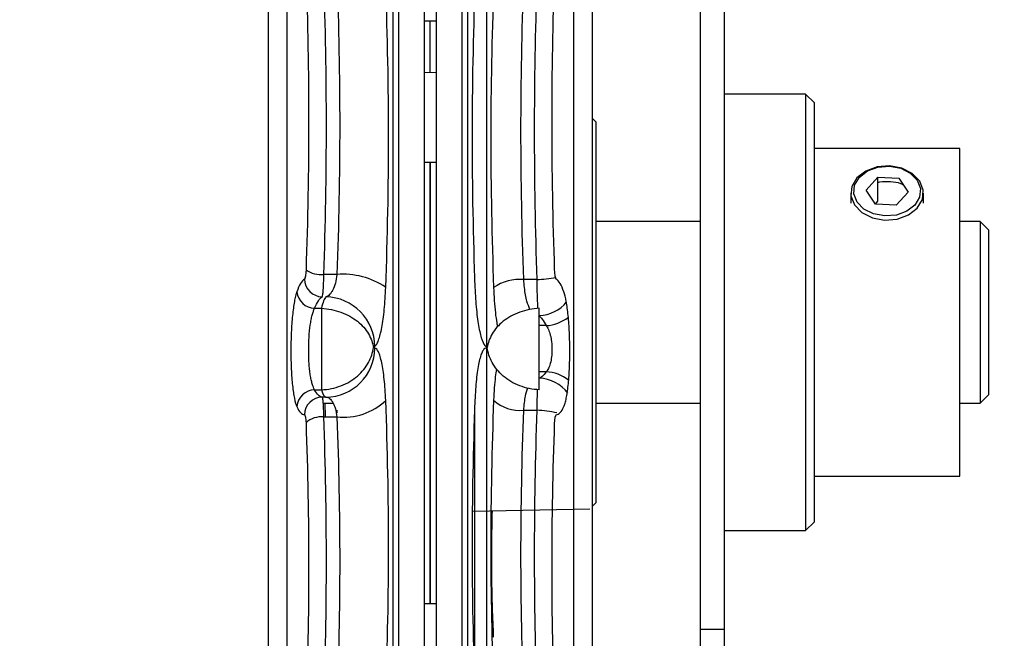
# Model space of a CAD drawing. Header units: inches. Extents: x 170 to 284, y 215 to 248.
# Tile 63 of 195: x 182.5047 to 182.6195, y 224.1986 to 224.2706. Entities that reach past the tile are written whole.
import ezdxf

# ---------------------------------------------------------------- set-up
doc = ezdxf.new("R2010")
doc.units = ezdxf.units.IN
doc.header["$LTSCALE"] = 0.25
doc.header["$MEASUREMENT"] = 0
doc.layers.add('ANNOTATIONS', color=1, linetype='Continuous')
doc.layers.add('RH BENCH MOUNT', color=7, linetype='Continuous')
doc.styles.add('ARIAL', font='arial.ttf', dxfattribs={"height": 0.09375})
doc.dimstyles.new('STANDARD$0', dxfattribs={"dimtxt": 0.09375, "dimasz": 0.09375, "dimexe": 0.03125, "dimexo": 0.046875, "dimgap": 0.09, "dimtad": 0, "dimtih": 1, "dimtoh": 1, "dimdec": 4, "dimzin": 0, "dimdsep": 46, "dimtxsty": 'ARIAL', "dimcen": 0.09, "dimadec": 0, "dimazin": 0, "dimtfac": 1, "dimtdec": 4, "dimtofl": 0, "dimtmove": 0, "dimatfit": 1, "dimfxl": 1, "dimtolj": 1, "dimtzin": 0, "dimarcsym": 0})

# ---------------------------------------------------------------- blocks, each defined once
blk = doc.blocks.new('*D34')
at = {"layer": 'ANNOTATIONS', "color": 0, "lineweight": -2, "transparency": 16777216}
for p, q in [((182.0619612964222, 225.1031551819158), (182.0619612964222, 225.3047460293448)), ((182.6176742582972, 224.2929873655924), (182.6176742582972, 225.3047460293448)), ((181.9682112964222, 225.2734960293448), (181.8744612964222, 225.2734960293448)), ((182.7114242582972, 225.2734960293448), (182.8051742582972, 225.2734960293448))]:
    blk.add_line(p, q, dxfattribs=at)
at = {"layer": 'ANNOTATIONS', "color": 0, "transparency": 16777216}
for points in [[(181.9682112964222, 225.2891210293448), (181.9682112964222, 225.2578710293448), (182.0619612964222, 225.2734960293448)], [(182.7114242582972, 225.2891210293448), (182.7114242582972, 225.2578710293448), (182.6176742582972, 225.2734960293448)]]:
    blk.add_solid(points, dxfattribs=at)
at = {"layer": 'defpoints', "color": 0, "transparency": 16777216}
for p in [(182.6176742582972, 225.2734960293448), (182.0619612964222, 225.0562801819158), (182.6176742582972, 224.2461123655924)]:
    blk.add_point(p, dxfattribs=at)
at = {"layer": 'ANNOTATIONS', "color": 0, "transparency": 16777216, "insert": (183.0954961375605, 225.2734960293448), "char_height": 0.09375, "attachment_point": 5, "style": 'ARIAL'}
blk.add_mtext('\\A1;24 1/2"', dxfattribs=at)

msp = doc.modelspace()

# ---------------------------------------------------------------- linework, layer by layer
at = {"layer": 'RH BENCH MOUNT'}
for p, q in [((182.5358693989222, 224.2013125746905), (182.5358693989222, 224.3364113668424)), ((182.5692695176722, 224.3364113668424), (182.5692695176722, 224.1366888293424)), ((182.5336924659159, 224.1442843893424), (182.5336924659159, 224.3360665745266)), ((182.5714464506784, 224.3360665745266), (182.5714464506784, 224.201434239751)), ((182.5481804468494, 224.3108850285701), (182.5481804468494, 224.1622151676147)), ((182.5569584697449, 224.2103199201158), (182.5569584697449, 224.3108850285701)), ((182.5591354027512, 224.2104415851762), (182.5591354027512, 224.3105402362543)), ((182.5488645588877, 224.3096335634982), (182.5488645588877, 224.1634666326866)), ((182.5562743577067, 224.2107615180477), (182.5562743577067, 224.3096335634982)), ((182.5518592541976, 224.3069678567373), (182.5518592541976, 224.1661323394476)), ((182.5532796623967, 224.2117021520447), (182.5532796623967, 224.3069678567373)), ((182.5840028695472, 224.273493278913), (182.5840028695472, 224.1996069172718)), ((182.5868172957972, 224.273493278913), (182.5868172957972, 224.1996069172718)), ((182.5525694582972, 224.2704588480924), (182.5518592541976, 224.2704588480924)), ((182.5532796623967, 224.2704588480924), (182.5525694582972, 224.2704588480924)), ((182.5525694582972, 224.2644753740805), (182.5525694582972, 224.2704588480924)), ((182.5532796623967, 224.2644629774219), (182.5518592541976, 224.2644877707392)), ((182.5963117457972, 224.2619816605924), (182.5868172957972, 224.2619816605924)), ((182.5973290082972, 224.2609643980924), (182.5963117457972, 224.2619816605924)), ((182.5963117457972, 224.2619816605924), (182.5963117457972, 224.2111185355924)), ((182.5973290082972, 224.2121357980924), (182.5973290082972, 224.2609643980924)), ((182.5718974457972, 224.2587127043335), (182.5714464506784, 224.2591636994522)), ((182.5718974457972, 224.2143874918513), (182.5718974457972, 224.2587127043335)), ((182.6142833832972, 224.2556237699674), (182.5973290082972, 224.2556237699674)), ((182.6142833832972, 224.222339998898), (182.6142833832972, 224.2556237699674)), ((182.5518592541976, 224.2540282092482), (182.5532796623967, 224.2540530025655)), ((182.5525694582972, 224.2245848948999), (182.5525694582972, 224.2540406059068)), ((182.5525694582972, 224.2540406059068), (182.5525694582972, 224.2026413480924)), ((182.6033648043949, 224.2508006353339), (182.6047308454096, 224.2523132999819)), ((182.6047308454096, 224.2523132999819), (182.6071722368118, 224.2521882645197)), ((182.6047308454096, 224.2494859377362), (182.6047308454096, 224.2523132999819)), ((182.6071722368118, 224.2521882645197), (182.6082475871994, 224.2505505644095)), ((182.6015676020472, 224.2504494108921), (182.6015676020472, 224.2492732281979)), ((182.6044401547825, 224.2491629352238), (182.6033648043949, 224.2508006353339)), ((182.6082475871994, 224.2505505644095), (182.6068815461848, 224.2490378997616)), ((182.6100447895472, 224.2492732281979), (182.6100447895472, 224.2504494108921)), ((182.6044397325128, 224.2491635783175), (182.6047308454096, 224.2494859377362)), ((182.6068815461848, 224.2490378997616), (182.6044401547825, 224.2491629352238)), ((182.5840028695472, 224.2471296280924), (182.5718974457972, 224.2471296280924)), ((182.6166569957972, 224.2471296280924), (182.6142833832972, 224.2471296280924)), ((182.6176742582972, 224.2461123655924), (182.6166569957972, 224.2471296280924)), ((182.6166569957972, 224.2471296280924), (182.6166569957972, 224.2259705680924)), ((182.6176742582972, 224.2269878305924), (182.6176742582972, 224.2461123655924)), ((182.5416763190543, 224.2409540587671), (182.5401572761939, 224.2409540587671)), ((182.5649816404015, 224.2403710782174), (182.5634625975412, 224.2403710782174)), ((182.5390843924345, 224.2370230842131), (182.5398696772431, 224.2370230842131)), ((182.5398696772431, 224.2370230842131), (182.5398696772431, 224.2275284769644)), ((182.5652692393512, 224.2275284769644), (182.5652692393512, 224.2370230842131)), ((182.5660545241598, 224.2350024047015), (182.5652692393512, 224.2350024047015)), ((182.5660545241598, 224.2296221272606), (182.5652692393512, 224.2296221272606)), ((182.5390843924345, 224.2275284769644), (182.5398696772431, 224.2275284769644)), ((182.540405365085, 224.2266674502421), (182.5399682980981, 224.2266674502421)), ((182.5400906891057, 224.2259705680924), (182.5412169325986, 224.2259705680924)), ((182.5402743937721, 224.2259705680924), (182.5403022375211, 224.2243637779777)), ((182.5718974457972, 224.2259705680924), (182.5840028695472, 224.2259705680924)), ((182.6142833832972, 224.2259705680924), (182.6166569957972, 224.2259705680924)), ((182.6166569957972, 224.2259705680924), (182.6176742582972, 224.2269878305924)), ((182.5416763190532, 224.2251415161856), (182.5416824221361, 224.2248309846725)), ((182.5577398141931, 224.2113424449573), (182.5577398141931, 224.2251532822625)), ((182.56346259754, 224.2251415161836), (182.5649816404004, 224.2251415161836)), ((182.5401572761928, 224.2243637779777), (182.5416763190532, 224.2243637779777)), ((182.5525694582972, 224.2026413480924), (182.5525694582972, 224.2245848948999)), ((182.6142833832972, 224.2174764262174), (182.6142833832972, 224.222339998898)), ((182.5973290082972, 224.2174764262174), (182.6142833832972, 224.2174764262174)), ((182.5575090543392, 224.213403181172), (182.5711512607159, 224.2136413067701)), ((182.5714464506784, 224.2139364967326), (182.5718974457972, 224.2143874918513)), ((182.5532796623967, 224.1661323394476), (182.5532796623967, 224.2117021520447)), ((182.5577398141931, 224.1945420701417), (182.5577398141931, 224.2113424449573)), ((182.5868172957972, 224.2111185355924), (182.5963117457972, 224.2111185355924)), ((182.5963117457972, 224.2111185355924), (182.5973290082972, 224.2121357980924)), ((182.5562743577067, 224.1634666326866), (182.5562743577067, 224.2107615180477)), ((182.5569584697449, 224.1622151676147), (182.5569584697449, 224.2103199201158)), ((182.5591354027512, 224.1794599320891), (182.5591354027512, 224.2104415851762)), ((182.5518592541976, 224.2026413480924), (182.5525694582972, 224.2026413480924)), ((182.5525694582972, 224.2026413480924), (182.5532796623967, 224.2026413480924)), ((182.5358693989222, 224.1442843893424), (182.5358693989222, 224.2013125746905)), ((182.5714464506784, 224.201434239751), (182.5714464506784, 224.1370336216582)), ((182.5840028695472, 224.1996069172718), (182.5840028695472, 224.185330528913)), ((182.5868172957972, 224.1996069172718), (182.5840028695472, 224.1996069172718)), ((182.5868172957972, 224.1996069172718), (182.5868172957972, 224.185330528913))]:
    msp.add_line(p, q, dxfattribs=at)
at = {"layer": 'RH BENCH MOUNT', "flags": 128}
for points in [[(182.6096136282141, 224.2518370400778), (182.6087469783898, 224.2527235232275), (182.6075256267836, 224.2533357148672), (182.6060968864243, 224.2535997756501), (182.6046330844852, 224.2534838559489), (182.6033107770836, 224.2530019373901), (182.6022894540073, 224.2522121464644), (182.6016923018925, 224.2512097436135), (182.6015913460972, 224.250115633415), (182.6019987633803, 224.2490617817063), (182.6028654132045, 224.2481752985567), (182.6040867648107, 224.247563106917), (182.6055155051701, 224.247299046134), (182.6069793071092, 224.2474149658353), (182.6083016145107, 224.247896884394), (182.609322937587, 224.2486866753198), (182.6099200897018, 224.2496890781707), (182.6100210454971, 224.2507831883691), (182.6096136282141, 224.2518370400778)], [(182.6093090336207, 224.2519522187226), (182.6096838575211, 224.2509826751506), (182.6095909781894, 224.2499760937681), (182.6090415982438, 224.2490538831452), (182.6081019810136, 224.2483272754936), (182.6068854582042, 224.2478839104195), (182.6055387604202, 224.2477772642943), (182.6042243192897, 224.2480202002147), (182.6031006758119, 224.2485834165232), (182.6023033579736, 224.2493989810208), (182.6019285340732, 224.2503685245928), (182.6020214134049, 224.2513751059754), (182.6025707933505, 224.2522973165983), (182.6035104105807, 224.2530239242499), (182.6047269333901, 224.253467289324), (182.6060736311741, 224.2535739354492), (182.6073880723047, 224.2533309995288), (182.6085117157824, 224.2527677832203), (182.6093090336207, 224.2519522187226)]]:
    msp.add_lwpolyline(points, dxfattribs=at)
at = {"layer": 'RH BENCH MOUNT'}
for centre, radius, start, end in [((182.5398720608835, 224.2441335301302), 0.003192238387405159, 235.8663847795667, 275.1260125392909), ((182.5424312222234, 224.2322238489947), 0.008762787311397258, 55.69560698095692, 94.94208569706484), ((182.5400165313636, 224.2404808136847), 0.002125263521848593, 181.3282818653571, 268.6995496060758), ((182.5629963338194, 224.2349788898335), 0.005412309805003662, 85.05791430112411, 124.3043930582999), ((182.5646132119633, 224.2545222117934), 0.01415592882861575, 271.491373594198, 280.4734054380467), ((182.5391596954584, 224.2391874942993), 0.002165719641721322, 186.5083808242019, 268.007398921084), ((182.5402712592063, 224.2325297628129), 0.005827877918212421, 0.5359296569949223, 88.68144472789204), ((182.5650832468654, 224.2404885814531), 0.004324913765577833, 272.4647594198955, 321.3055617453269), ((182.5657808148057, 224.2397114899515), 0.004717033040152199, 273.3264987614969, 307.6430286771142), ((182.5403546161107, 224.2324115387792), 0.005744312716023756, 270.5061945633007, 359.7690926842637), ((182.5658422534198, 224.2250675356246), 0.004559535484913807, 51.20536009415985, 87.33161080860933), ((182.5651516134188, 224.2246215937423), 0.004249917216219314, 36.29539929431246, 88.41400905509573), ((182.5391591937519, 224.2253691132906), 0.002160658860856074, 91.98395796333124, 174.6540079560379), ((182.5399862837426, 224.2245727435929), 0.002094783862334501, 90.49194296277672, 178.9691366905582), ((182.5424269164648, 224.2315464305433), 0.0072217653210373, 264.0341633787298, 313.1921766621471), ((182.562998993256, 224.2295778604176), 0.004460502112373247, 226.8078233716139, 275.9658366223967), ((182.5647388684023, 224.2145400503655), 0.01060424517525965, 75.8875342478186, 88.6881644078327), ((182.5398754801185, 224.2217494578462), 0.002629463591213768, 83.84787355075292, 133.040927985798)]:
    msp.add_arc(centre, radius, start, end, dxfattribs=at)
for points, knots in [([(182.5380808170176, 224.276050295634), (182.5382787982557, 224.2702909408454), (182.5383812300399, 224.2645298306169), (182.5383812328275, 224.2530080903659), (182.5382787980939, 224.2472480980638), (182.5380808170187, 224.2414912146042)], [0, 0, 0, 0, 0.5, 0.5, 1, 1, 1, 1]), ([(182.5670580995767, 224.241491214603), (182.5668601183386, 224.2472481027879), (182.5667576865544, 224.2530078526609), (182.5667576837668, 224.2645295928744), (182.5668601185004, 224.2702909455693), (182.5670580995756, 224.2760502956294)], [0, 0, 0, 0, 0.5, 0.5, 1, 1, 1, 1]), ([(182.5473698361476, 224.2394623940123), (182.5475873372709, 224.2453131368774), (182.5477003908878, 224.2511659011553), (182.5477003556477, 224.2628639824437), (182.5475873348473, 224.2687094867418), (182.5473698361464, 224.2745520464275)], [0, 0, 0, 0, 0.5, 0.5, 1, 1, 1, 1]), ([(182.5577690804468, 224.2745520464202), (182.5575515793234, 224.2687094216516), (182.5574385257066, 224.2628612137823), (182.5574385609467, 224.2511631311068), (182.5575515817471, 224.2453130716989), (182.5577690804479, 224.2394623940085)], [0, 0, 0, 0, 0.5, 0.5, 1, 1, 1, 1]), ([(182.559946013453, 224.2743871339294), (182.559728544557, 224.2685678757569), (182.5596154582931, 224.2627441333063), (182.5596154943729, 224.2510977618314), (182.5597285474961, 224.2452739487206), (182.5599460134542, 224.2394497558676)], [0, 0, 0, 0, 0.5, 0.5, 1, 1, 1, 1]), ([(182.6047308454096, 224.2516724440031), (182.604808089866, 224.2516943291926), (182.6052626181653, 224.2518231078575), (182.6062017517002, 224.2517972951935), (182.6071456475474, 224.2516959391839), (182.6075634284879, 224.251498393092), (182.6076530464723, 224.2514560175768)], [0, 0, 0, 0, 0.08323047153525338, 0.4897517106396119, 0.890546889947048, 1, 1, 1, 1]), ([(182.5380808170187, 224.2414912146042), (182.5380710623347, 224.2412075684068), (182.5380473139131, 224.2409551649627), (182.5379802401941, 224.2405811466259), (182.5379373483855, 224.2404626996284), (182.5378918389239, 224.2404315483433)], [0, 0, 0, 0, 0.5, 0.5, 1, 1, 1, 1]), ([(182.5399682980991, 224.2383560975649), (182.5399912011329, 224.2383945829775), (182.5400135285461, 224.2384871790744), (182.5400443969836, 224.2386970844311), (182.540054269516, 224.2387787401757), (182.5400731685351, 224.2389656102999), (182.5400822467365, 224.2390717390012), (182.5400989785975, 224.2393015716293), (182.5401066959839, 224.2394256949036), (182.5401208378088, 224.2396922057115), (182.5401273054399, 224.2398358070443), (182.5401443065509, 224.2402862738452), (182.5401524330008, 224.2406088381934), (182.5401572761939, 224.2409540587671)], [0, 0, 0, 0, 0.2499999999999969, 0.2499999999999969, 0.3749999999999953, 0.3749999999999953, 0.4999999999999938, 0.4999999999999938, 0.6249999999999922, 0.6249999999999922, 0.7499999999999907, 0.7499999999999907, 1, 1, 1, 1]), ([(182.5416763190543, 224.2409540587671), (182.5416408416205, 224.240593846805), (182.541580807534, 224.240262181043), (182.541417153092, 224.2396514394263), (182.5413162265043, 224.2393841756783), (182.541144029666, 224.2390452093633), (182.5410826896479, 224.2389420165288), (182.5409566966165, 224.2387611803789), (182.540891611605, 224.2386825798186), (182.5406905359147, 224.2384811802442), (182.5405485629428, 224.2383933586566), (182.5404053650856, 224.2383560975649)], [0, 0, 0, 0, 0.2500000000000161, 0.2500000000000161, 0.5000000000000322, 0.5000000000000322, 0.625000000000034, 0.625000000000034, 0.7500000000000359, 0.7500000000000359, 1, 1, 1, 1]), ([(182.5672470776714, 224.2404315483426), (182.5672243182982, 224.240447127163), (182.5672026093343, 224.24048340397), (182.5671612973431, 224.240596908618), (182.5671422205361, 224.2406732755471), (182.567091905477, 224.2409527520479), (182.5670678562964, 224.2412075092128), (182.5670580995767, 224.241491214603)], [0, 0, 0, 0, 0.2499999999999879, 0.2499999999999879, 0.4999999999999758, 0.4999999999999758, 1, 1, 1, 1]), ([(182.5641793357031, 224.2368865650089), (182.5640574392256, 224.2371750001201), (182.5637918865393, 224.2378033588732), (182.5635599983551, 224.2391188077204), (182.563487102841, 224.240056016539), (182.5634625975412, 224.2403710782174)], [0, 0, 0, 0, 0.3603188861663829, 0.7849582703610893, 1, 1, 1, 1]), ([(182.5649816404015, 224.2403710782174), (182.5649851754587, 224.2400541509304), (182.5649955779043, 224.2391215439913), (182.5650267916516, 224.2378607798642), (182.5650640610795, 224.2372613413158), (182.5650797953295, 224.2370082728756)], [0, 0, 0, 0, 0.2292519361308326, 0.6746088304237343, 1, 1, 1, 1]), ([(182.5370079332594, 224.2389420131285), (182.536955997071, 224.2387980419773), (182.5369058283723, 224.2386288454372), (182.5368109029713, 224.2382483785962), (182.5367658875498, 224.2380365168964), (182.5366806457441, 224.237569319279), (182.5366401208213, 224.237311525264), (182.5365660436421, 224.2367647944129), (182.5365323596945, 224.2364758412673), (182.5364715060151, 224.2358670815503), (182.5364441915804, 224.2355451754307), (182.5363970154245, 224.2348783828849), (182.5363773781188, 224.2345375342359), (182.536345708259, 224.2338413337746), (182.5363336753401, 224.233485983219), (182.5363174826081, 224.2327601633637), (182.5363135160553, 224.2323975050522), (182.5363135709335, 224.2316777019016), (182.5363175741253, 224.2313197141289), (182.5363337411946, 224.2306076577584), (182.5363459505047, 224.2302552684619), (182.5363777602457, 224.2295784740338), (182.5363974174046, 224.2292510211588), (182.5364443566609, 224.2286181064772), (182.5364718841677, 224.2283109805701), (182.5365330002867, 224.2277389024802), (182.5365667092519, 224.2274715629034), (182.5366404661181, 224.2269737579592), (182.5366808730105, 224.2267416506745), (182.536809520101, 224.2261166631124), (182.5369040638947, 224.2257955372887), (182.5370079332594, 224.2255704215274)], [0, 0, 0, 0, 0.0625, 0.0625, 0.125, 0.125, 0.1875, 0.1875, 0.25, 0.25, 0.3125, 0.3125, 0.375, 0.375, 0.4375, 0.4375, 0.5, 0.5, 0.5625, 0.5625, 0.625, 0.625, 0.6875, 0.6875, 0.75, 0.75, 0.8125, 0.8125, 0.875, 0.875, 1, 1, 1, 1]), ([(182.5460988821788, 224.2325842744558), (182.5461728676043, 224.2326349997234), (182.5462459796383, 224.2327205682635), (182.5463903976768, 224.232960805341), (182.5464614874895, 224.2331156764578), (182.5465980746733, 224.2334859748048), (182.5466640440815, 224.2337020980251), (182.5467910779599, 224.2341967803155), (182.5468525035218, 224.2344777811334), (182.5469663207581, 224.2350863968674), (182.5470191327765, 224.2354151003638), (182.5471163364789, 224.2361208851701), (182.5471610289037, 224.2365011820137), (182.5472789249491, 224.2376941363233), (182.5473358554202, 224.2385483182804), (182.5473698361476, 224.2394623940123)], [0, 0, 0, 0, 0.1249999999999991, 0.1249999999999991, 0.2499999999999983, 0.2499999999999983, 0.3749999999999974, 0.3749999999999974, 0.4999999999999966, 0.4999999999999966, 0.6249999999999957, 0.6249999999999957, 0.7499999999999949, 0.7499999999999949, 1, 1, 1, 1]), ([(182.5577690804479, 224.2394623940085), (182.5577860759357, 224.239005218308), (182.5578090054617, 224.2385604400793), (182.5578664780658, 224.2376955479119), (182.5579008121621, 224.2372795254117), (182.5579790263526, 224.2364912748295), (182.5580230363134, 224.2361170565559), (182.5581206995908, 224.2354089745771), (182.5581746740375, 224.2350741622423), (182.5582885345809, 224.234467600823), (182.5583487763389, 224.2341927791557), (182.5584755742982, 224.2336997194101), (182.5585427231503, 224.2334800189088), (182.5587490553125, 224.2329232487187), (182.5588920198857, 224.2326857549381), (182.5590400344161, 224.2325842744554)], [0, 0, 0, 0, 0.1249999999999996, 0.1249999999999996, 0.2499999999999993, 0.2499999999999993, 0.3749999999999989, 0.3749999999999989, 0.4999999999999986, 0.4999999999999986, 0.6249999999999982, 0.6249999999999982, 0.7499999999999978, 0.7499999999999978, 1, 1, 1, 1]), ([(182.5599460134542, 224.2394497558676), (182.5599709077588, 224.238939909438), (182.5600446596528, 224.2374294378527), (182.5602049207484, 224.2357536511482), (182.5603799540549, 224.2350224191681), (182.560413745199, 224.2348812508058)], [0, 0, 0, 0, 0.2913634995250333, 0.863193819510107, 1, 1, 1, 1]), ([(182.568130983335, 224.2255704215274), (182.5681829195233, 224.2256829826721), (182.5682330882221, 224.2258216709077), (182.568328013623, 224.2261441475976), (182.5683730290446, 224.2263283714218), (182.5684582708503, 224.2267430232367), (182.5684987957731, 224.2269757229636), (182.5685728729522, 224.2274764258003), (182.5686065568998, 224.2277443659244), (182.5686674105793, 224.2283150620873), (182.568694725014, 224.2286198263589), (182.5687419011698, 224.2292569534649), (182.5687615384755, 224.2295854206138), (182.5687932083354, 224.2302616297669), (182.5688052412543, 224.2306093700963), (182.5688214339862, 224.2313249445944), (182.568825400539, 224.2316850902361), (182.5688253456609, 224.2324049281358), (182.5688213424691, 224.2327654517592), (182.5688051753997, 224.2334877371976), (182.5687929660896, 224.2338478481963), (182.5687611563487, 224.2345447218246), (182.5687414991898, 224.2348845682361), (182.5686945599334, 224.2355469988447), (182.5686670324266, 224.2358714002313), (182.5686059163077, 224.2364817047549), (182.5685722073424, 224.2367700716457), (182.5684984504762, 224.237313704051), (182.5684580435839, 224.2375708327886), (182.5683293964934, 224.2382751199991), (182.5682348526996, 224.2386540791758), (182.568130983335, 224.2389420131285)], [0, 0, 0, 0, 0.06249999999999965, 0.06249999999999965, 0.1249999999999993, 0.1249999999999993, 0.1874999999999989, 0.1874999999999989, 0.2499999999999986, 0.2499999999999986, 0.3124999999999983, 0.3124999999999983, 0.3749999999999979, 0.3749999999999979, 0.4374999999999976, 0.4374999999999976, 0.4999999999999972, 0.4999999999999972, 0.5624999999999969, 0.5624999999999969, 0.6249999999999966, 0.6249999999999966, 0.6874999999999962, 0.6874999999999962, 0.7499999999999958, 0.7499999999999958, 0.8124999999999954, 0.8124999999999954, 0.8749999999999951, 0.8749999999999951, 1, 1, 1, 1]), ([(182.5404053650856, 224.2383560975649), (182.5403136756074, 224.2382621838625), (182.5402231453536, 224.2381035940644), (182.5400442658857, 224.2376587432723), (182.5399558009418, 224.2373714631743), (182.5398696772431, 224.2370230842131)], [0, 0, 0, 0, 0.5, 0.5, 1, 1, 1, 1]), ([(182.5390843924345, 224.2275284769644), (182.5389809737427, 224.2276878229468), (182.5388866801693, 224.2279149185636), (182.5387582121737, 224.2283573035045), (182.5387178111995, 224.2285217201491), (182.5386440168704, 224.2288745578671), (182.5386102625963, 224.2290641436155), (182.5385490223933, 224.2294701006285), (182.5385214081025, 224.2296882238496), (182.5384742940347, 224.2301380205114), (182.5384545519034, 224.2303708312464), (182.538422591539, 224.2308522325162), (182.538410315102, 224.2311030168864), (182.5383940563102, 224.2316099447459), (182.5383900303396, 224.2318648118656), (182.5383899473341, 224.2326335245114), (182.5384064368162, 224.2331574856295), (182.5384700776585, 224.2341479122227), (182.5385181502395, 224.2346291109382), (182.5386096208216, 224.2352770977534), (182.5386433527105, 224.2354820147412), (182.5387174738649, 224.2358695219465), (182.5387579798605, 224.2360520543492), (182.5388431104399, 224.2363827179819), (182.5388880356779, 224.2365325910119), (182.5389826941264, 224.2368016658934), (182.539032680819, 224.2369212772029), (182.5390843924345, 224.2370230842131)], [0, 0, 0, 0, 0.1249999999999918, 0.1249999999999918, 0.1874999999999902, 0.1874999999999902, 0.2499999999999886, 0.2499999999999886, 0.3124999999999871, 0.3124999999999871, 0.3749999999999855, 0.3749999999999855, 0.4374999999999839, 0.4374999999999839, 0.4999999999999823, 0.4999999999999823, 0.6249999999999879, 0.6249999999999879, 0.7499999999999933, 0.7499999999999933, 0.812499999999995, 0.812499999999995, 0.8749999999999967, 0.8749999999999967, 0.9374999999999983, 0.9374999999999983, 1, 1, 1, 1]), ([(182.5398696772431, 224.2370230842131), (182.5402601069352, 224.237003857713), (182.5406512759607, 224.2369547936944), (182.5414209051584, 224.2367993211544), (182.5417945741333, 224.2366941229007), (182.5425163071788, 224.2364309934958), (182.5428612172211, 224.2362738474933), (182.5435056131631, 224.2359163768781), (182.5438012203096, 224.2357186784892), (182.5446138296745, 224.235071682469), (182.5450536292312, 224.2345637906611), (182.5455198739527, 224.2337709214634), (182.5456450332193, 224.2334998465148), (182.5458376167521, 224.2329613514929), (182.5459045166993, 224.2326946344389), (182.5459498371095, 224.2324426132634)], [0, 0, 0, 0, 0.1250000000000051, 0.1250000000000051, 0.2500000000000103, 0.2500000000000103, 0.3750000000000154, 0.3750000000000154, 0.5000000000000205, 0.5000000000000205, 0.7500000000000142, 0.7500000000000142, 0.8750000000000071, 0.8750000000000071, 1, 1, 1, 1]), ([(182.5652692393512, 224.2370230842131), (182.5648788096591, 224.237003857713), (182.5644876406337, 224.2369547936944), (182.5637180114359, 224.2367993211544), (182.563344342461, 224.2366941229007), (182.5626226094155, 224.2364309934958), (182.5622776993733, 224.2362738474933), (182.5616333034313, 224.2359163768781), (182.5613376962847, 224.2357186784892), (182.5605250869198, 224.235071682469), (182.5600852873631, 224.2345637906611), (182.5596190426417, 224.2337709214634), (182.5594938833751, 224.2334998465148), (182.5593012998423, 224.2329613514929), (182.5592343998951, 224.2326946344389), (182.5591890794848, 224.2324426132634)], [0, 0, 0, 0, 0.1249999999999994, 0.1249999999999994, 0.2499999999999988, 0.2499999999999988, 0.3749999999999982, 0.3749999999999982, 0.4999999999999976, 0.4999999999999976, 0.7500000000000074, 0.7500000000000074, 0.8750000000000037, 0.8750000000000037, 1, 1, 1, 1]), ([(182.5660545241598, 224.2350024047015), (182.5661555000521, 224.2348897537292), (182.5662483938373, 224.2347416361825), (182.5664183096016, 224.2343720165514), (182.5664931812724, 224.2341538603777), (182.566586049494, 224.2337870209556), (182.5666141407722, 224.2336562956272), (182.5666622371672, 224.2333880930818), (182.5666824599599, 224.2332500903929), (182.5667316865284, 224.2328242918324), (182.566748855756, 224.232522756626), (182.5667489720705, 224.2319325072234), (182.5667318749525, 224.2316348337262), (182.5666665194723, 224.2310840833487), (182.5666172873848, 224.2308222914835), (182.5664939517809, 224.2303651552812), (182.5664183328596, 224.2301635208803), (182.5662493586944, 224.2298372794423), (182.5661555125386, 224.2297103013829), (182.5660545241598, 224.2296221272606)], [0, 0, 0, 0, 0.1250000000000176, 0.1250000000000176, 0.2500000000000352, 0.2500000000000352, 0.3125000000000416, 0.3125000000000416, 0.3750000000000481, 0.3750000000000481, 0.5000000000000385, 0.5000000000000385, 0.6250000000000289, 0.6250000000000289, 0.7500000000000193, 0.7500000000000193, 0.8750000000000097, 0.8750000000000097, 1, 1, 1, 1]), ([(182.5398696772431, 224.2275284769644), (182.5402601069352, 224.2275435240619), (182.5406512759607, 224.2275912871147), (182.5414209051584, 224.2277498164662), (182.5417945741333, 224.2278593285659), (182.5425163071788, 224.2281363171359), (182.5428612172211, 224.2283029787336), (182.5435056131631, 224.2286839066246), (182.5438012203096, 224.2288953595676), (182.5446138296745, 224.2295891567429), (182.5450536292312, 224.2301358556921), (182.5455198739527, 224.2309930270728), (182.5456450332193, 224.2312866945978), (182.5458376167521, 224.2318726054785), (182.5459045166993, 224.2321640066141), (182.5459498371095, 224.2324426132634)], [0, 0, 0, 0, 0.1250000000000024, 0.1250000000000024, 0.2500000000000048, 0.2500000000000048, 0.3750000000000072, 0.3750000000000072, 0.5000000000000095, 0.5000000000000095, 0.7500000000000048, 0.7500000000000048, 0.8750000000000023, 0.8750000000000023, 1, 1, 1, 1]), ([(182.5473698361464, 224.2262813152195), (182.5473528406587, 224.226724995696), (182.5473299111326, 224.2271532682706), (182.5472724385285, 224.2279791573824), (182.5472381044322, 224.2283728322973), (182.5471598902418, 224.2291115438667), (182.5471158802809, 224.2294584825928), (182.5470182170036, 224.2301069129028), (182.5469642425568, 224.2304091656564), (182.5468503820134, 224.2309475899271), (182.5467901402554, 224.2311866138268), (182.5466633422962, 224.2316046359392), (182.546596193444, 224.2317847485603), (182.5463898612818, 224.2322201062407), (182.5462468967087, 224.2323737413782), (182.5460988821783, 224.2323883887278)], [0, 0, 0, 0, 0.1250000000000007, 0.1250000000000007, 0.2500000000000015, 0.2500000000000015, 0.3750000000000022, 0.3750000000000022, 0.500000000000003, 0.500000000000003, 0.6250000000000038, 0.6250000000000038, 0.7500000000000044, 0.7500000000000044, 1, 1, 1, 1]), ([(182.5590400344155, 224.2323883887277), (182.5589660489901, 224.2323810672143), (182.558892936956, 224.2323383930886), (182.5587485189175, 224.2321829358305), (182.5586774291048, 224.2320698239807), (182.5585408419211, 224.2317799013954), (182.5584748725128, 224.2316026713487), (182.5583478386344, 224.2311831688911), (182.5582864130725, 224.2309386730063), (182.5581725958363, 224.2303981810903), (182.5581197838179, 224.2301013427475), (182.5580225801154, 224.2294549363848), (182.5579778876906, 224.2291023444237), (182.5578599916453, 224.2279841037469), (182.5578030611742, 224.2271684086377), (182.5577690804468, 224.2262813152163)], [0, 0, 0, 0, 0.1250000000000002, 0.1250000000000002, 0.2500000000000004, 0.2500000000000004, 0.3750000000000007, 0.3750000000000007, 0.5000000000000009, 0.5000000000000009, 0.6250000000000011, 0.6250000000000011, 0.7500000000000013, 0.7500000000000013, 1, 1, 1, 1]), ([(182.5652692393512, 224.2275284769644), (182.5648788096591, 224.2275435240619), (182.5644876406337, 224.2275912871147), (182.5637180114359, 224.2277498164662), (182.563344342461, 224.2278593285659), (182.5626226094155, 224.2281363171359), (182.5622776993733, 224.2283029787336), (182.5616333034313, 224.2286839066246), (182.5613376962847, 224.2288953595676), (182.5605250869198, 224.2295891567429), (182.5600852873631, 224.2301358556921), (182.5596190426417, 224.2309930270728), (182.5594938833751, 224.2312866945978), (182.5593012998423, 224.2318726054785), (182.5592343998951, 224.2321640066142), (182.5591890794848, 224.2324426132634)], [0, 0, 0, 0, 0.1249999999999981, 0.1249999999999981, 0.2499999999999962, 0.2499999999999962, 0.3749999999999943, 0.3749999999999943, 0.4999999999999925, 0.4999999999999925, 0.7499999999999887, 0.7499999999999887, 0.8749999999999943, 0.8749999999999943, 1, 1, 1, 1]), ([(182.5602978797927, 224.2299273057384), (182.5602437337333, 224.2296439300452), (182.5600665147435, 224.2287164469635), (182.5599954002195, 224.2273056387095), (182.559946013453, 224.22632587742)], [0, 0, 0, 0, 0.3055319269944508, 1, 1, 1, 1]), ([(182.56346259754, 224.2251415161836), (182.563515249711, 224.2257355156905), (182.5636070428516, 224.22677108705), (182.5638245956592, 224.2274377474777), (182.563917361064, 224.2277220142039)], [0, 0, 0, 0, 0.5735959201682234, 1, 1, 1, 1]), ([(182.5650403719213, 224.2275445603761), (182.5650295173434, 224.2273124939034), (182.5650003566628, 224.2266890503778), (182.5649888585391, 224.2257383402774), (182.5649816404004, 224.2251415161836)], [0, 0, 0, 0, 0.3722333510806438, 0.9999999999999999, 0.9999999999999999, 0.9999999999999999, 0.9999999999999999]), ([(182.5401572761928, 224.2243637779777), (182.5401524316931, 224.2246988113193), (182.5401440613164, 224.2250138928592), (182.5401271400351, 224.2254320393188), (182.540120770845, 224.2255629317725), (182.540106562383, 224.2258075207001), (182.5400986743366, 224.2259215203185), (182.5400819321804, 224.2261245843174), (182.5400730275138, 224.2262147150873), (182.5400541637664, 224.226372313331), (182.5400441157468, 224.2264401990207), (182.5400130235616, 224.2266042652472), (182.5399912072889, 224.2266620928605), (182.5399682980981, 224.2266674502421)], [0, 0, 0, 0, 0.249999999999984, 0.249999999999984, 0.3749999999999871, 0.3749999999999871, 0.4999999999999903, 0.4999999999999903, 0.6249999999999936, 0.6249999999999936, 0.7499999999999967, 0.7499999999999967, 1, 1, 1, 1]), ([(182.540405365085, 224.2266674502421), (182.540548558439, 224.2266622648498), (182.5406876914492, 224.2266078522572), (182.5408897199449, 224.2264517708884), (182.5409559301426, 224.2263868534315), (182.5410818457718, 224.2262348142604), (182.5411420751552, 224.2261473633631), (182.5412566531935, 224.2259487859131), (182.5413114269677, 224.2258365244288), (182.5414115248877, 224.2255926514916), (182.5414569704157, 224.2254612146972), (182.5415787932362, 224.2250377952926), (182.5416408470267, 224.2247132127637), (182.5416763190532, 224.2243637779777)], [0, 0, 0, 0, 0.2500000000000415, 0.2500000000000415, 0.3750000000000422, 0.3750000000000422, 0.5000000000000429, 0.5000000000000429, 0.6250000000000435, 0.6250000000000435, 0.7500000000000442, 0.7500000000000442, 1, 1, 1, 1]), ([(182.5473698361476, 224.1922363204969), (182.5475873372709, 224.1979035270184), (182.5477003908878, 224.2035767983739), (182.5477003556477, 224.2149266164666), (182.5475873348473, 224.2206033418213), (182.5473698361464, 224.2262813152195)], [0, 0, 0, 0, 0.5, 0.5, 1, 1, 1, 1]), ([(182.5577690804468, 224.2262813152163), (182.5575515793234, 224.2206032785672), (182.5574385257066, 224.2149239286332), (182.5574385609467, 224.2035741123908), (182.5575515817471, 224.1979034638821), (182.5577690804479, 224.1922363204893)], [0, 0, 0, 0, 0.5, 0.5, 1, 1, 1, 1]), ([(182.559946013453, 224.22632587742), (182.559728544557, 224.2206740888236), (182.5596154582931, 224.2150204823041), (182.5596154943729, 224.2037208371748), (182.5597285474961, 224.1980736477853), (182.5599460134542, 224.1924286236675)], [0, 0, 0, 0, 0.5, 0.5, 1, 1, 1, 1]), ([(182.5378918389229, 224.2246104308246), (182.5379145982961, 224.2246083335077), (182.5379363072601, 224.2245850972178), (182.5379776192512, 224.2244968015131), (182.5379966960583, 224.2244322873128), (182.5380470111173, 224.2241848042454), (182.5380710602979, 224.2239464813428), (182.5380808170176, 224.2236712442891)], [0, 0, 0, 0, 0.25, 0.25, 0.5, 0.5, 1, 1, 1, 1]), ([(182.5380808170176, 224.2236712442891), (182.5382787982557, 224.2180861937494), (182.5383812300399, 224.2124981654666), (182.5383812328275, 224.2013194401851), (182.5382787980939, 224.1957293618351), (182.5380808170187, 224.190141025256)], [0, 0, 0, 0, 0.5, 0.5, 1, 1, 1, 1]), ([(182.5670580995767, 224.190141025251), (182.5668601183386, 224.1957293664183), (182.5667576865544, 224.2013192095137), (182.5667576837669, 224.2124979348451), (182.5668601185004, 224.2180861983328), (182.5670580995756, 224.2236712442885)], [0, 0, 0, 0, 0.5, 0.5, 1, 1, 1, 1]), ([(182.5670580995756, 224.2236712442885), (182.5670678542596, 224.2239464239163), (182.5670916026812, 224.2241825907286), (182.5671586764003, 224.2245139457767), (182.5672015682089, 224.2246062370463), (182.5672470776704, 224.2246104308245)], [0, 0, 0, 0, 0.5, 0.5, 1, 1, 1, 1]), ([(182.559946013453, 224.1987130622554), (182.5598566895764, 224.2009999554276), (182.559665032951, 224.2059067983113), (182.5597507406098, 224.2108198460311), (182.5597965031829, 224.2134431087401)], [0, 0, 0, 0, 0.4660620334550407, 1, 1, 1, 1])]:
    msp.add_open_spline(points, degree=3, knots=knots, dxfattribs=at)
for points in [[(182.5401572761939, 224.2409540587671), (182.5403553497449, 224.2467359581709), (182.5405600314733, 224.2582997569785), (182.5403553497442, 224.269863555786), (182.5401572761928, 224.2756454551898)], [(182.5416763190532, 224.2756454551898), (182.5418937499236, 224.269863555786), (182.542119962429, 224.2582997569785), (182.5418937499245, 224.2467359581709), (182.5416763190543, 224.2409540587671)], [(182.5634625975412, 224.2403710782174), (182.5632451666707, 224.2461529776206), (182.5630189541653, 224.2577167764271), (182.5632451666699, 224.2692805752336), (182.56346259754, 224.2750624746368)], [(182.5649816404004, 224.2750624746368), (182.5647835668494, 224.2692805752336), (182.5645788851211, 224.2577167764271), (182.5647835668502, 224.2461529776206), (182.5649816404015, 224.2403710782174)], [(182.5378918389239, 224.2404315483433), (182.5375844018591, 224.240221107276), (182.5372905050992, 224.2397253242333), (182.5370079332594, 224.2389420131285)], [(182.568130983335, 224.2389420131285), (182.5678484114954, 224.2397253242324), (182.5675545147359, 224.2402211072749), (182.5672470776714, 224.2404315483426)], [(182.5390843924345, 224.2370230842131), (182.5393669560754, 224.237723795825), (182.5396608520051, 224.2381675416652), (182.5399682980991, 224.2383560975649)], [(182.5651706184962, 224.2361648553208), (182.5654779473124, 224.2360004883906), (182.5657718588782, 224.2356136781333), (182.5660545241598, 224.2350024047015)], [(182.5459498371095, 224.2324426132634), (182.5459993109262, 224.2325028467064), (182.5460489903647, 224.2325500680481), (182.5460988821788, 224.2325842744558)], [(182.5460988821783, 224.2323883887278), (182.5460489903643, 224.2323933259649), (182.545999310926, 224.2324114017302), (182.5459498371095, 224.2324426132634)], [(182.5590400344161, 224.2325842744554), (182.5590899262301, 224.2325500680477), (182.5591396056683, 224.2325028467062), (182.5591890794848, 224.2324426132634)], [(182.5591890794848, 224.2324426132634), (182.5591396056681, 224.2324114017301), (182.5590899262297, 224.2323933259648), (182.5590400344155, 224.2323883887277)], [(182.5660545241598, 224.2296221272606), (182.5657718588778, 224.2291437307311), (182.5654779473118, 224.2288941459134), (182.5651706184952, 224.2288712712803)], [(182.5399682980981, 224.2266674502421), (182.5396608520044, 224.2266936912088), (182.5393669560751, 224.2269800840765), (182.5390843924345, 224.2275284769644)], [(182.5398696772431, 224.2275284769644), (182.5400427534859, 224.226980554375), (182.5402211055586, 224.2266937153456), (182.540405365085, 224.2266674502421)], [(182.5370079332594, 224.2255704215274), (182.5372905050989, 224.22495800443), (182.5375844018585, 224.2246387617), (182.5378918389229, 224.2246104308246)], [(182.5634625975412, 224.1914829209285), (182.5632451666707, 224.1970926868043), (182.5630189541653, 224.208312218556), (182.5632451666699, 224.2195317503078), (182.56346259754, 224.2251415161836)], [(182.5649816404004, 224.2251415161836), (182.5647835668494, 224.2195317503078), (182.5645788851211, 224.208312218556), (182.5647835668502, 224.1970926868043), (182.5649816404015, 224.1914829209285)], [(182.5672470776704, 224.2246104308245), (182.5675545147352, 224.2246387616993), (182.5678484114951, 224.2249580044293), (182.568130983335, 224.2255704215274)], [(182.5401572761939, 224.190705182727), (182.5403553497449, 224.1963149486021), (182.5405600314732, 224.2075344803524), (182.5403553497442, 224.2187540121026), (182.5401572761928, 224.2243637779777)], [(182.5416763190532, 224.2243637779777), (182.5418937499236, 224.2187540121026), (182.542119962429, 224.2075344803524), (182.5418937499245, 224.1963149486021), (182.5416763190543, 224.190705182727)]]:
    msp.add_open_spline(points, degree=3, dxfattribs=at)

# ---------------------------------------------------------------- dimensions: what is measured, and where the dimension line sits
at = {"layer": 'ANNOTATIONS'}
dim = msp.add_linear_dim(base=(182.6176742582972, 225.2734960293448), p1=(182.0619612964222, 225.0562801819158), p2=(182.6176742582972, 224.2461123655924), angle=7.016709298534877e-15, text='24 1/2"', dimstyle='STANDARD$0', dxfattribs=at)
dim.commit()
dim.dimension.update_dxf_attribs({"geometry": '*D34', "text_midpoint": (183.0954961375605, 225.2734960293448), "dimtype": 160})

doc.saveas('drawing.dxf')
